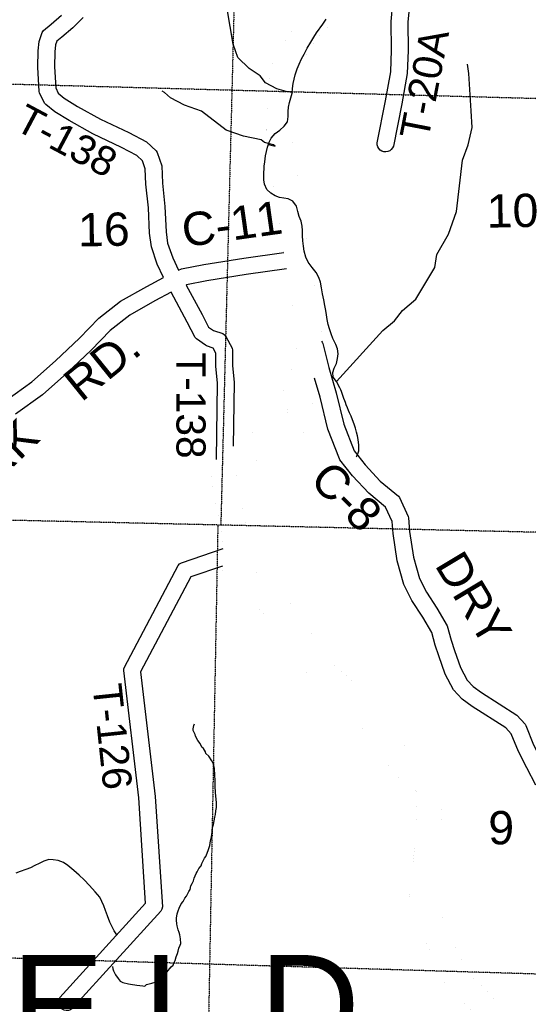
# Model space of a CAD drawing. Header units: feet. Extents: x -155 to 2562643, y -56 to 364810.
# Tile 24 of 121: x 2472362 to 2478476, y 209694 to 221536. Entities that reach past the tile are written whole.
import ezdxf
from ezdxf.enums import TextEntityAlignment as Align

# ---------------------------------------------------------------- set-up
doc = ezdxf.new("R2010")
doc.units = ezdxf.units.FT
doc.header["$MEASUREMENT"] = 0
doc.linetypes.add('HIDDEN2', pattern=[0.1875, 0.125, -0.0625])
doc.linetypes.add('water', pattern=[0])
for name, color, linetype in [('COUNTY-RD', 7, 'Continuous'), ('CR-TEXT', 7, 'Continuous'), ('HTEXT', 3, 'Continuous'), ('SECTION', 8, 'HIDDEN2'), ('SECTION-TEXT', 8, 'Continuous'), ('STATE-RT', 2, 'Continuous'), ('TR-TEXT', 6, 'Continuous'), ('TWP-RD', 6, 'Continuous'), ('WATERWAY', 14, 'water')]:
    doc.layers.add(name, color=color, linetype=linetype)
doc.styles.add('ARIAL', font='arial.ttf')

msp = doc.modelspace()

# ---------------------------------------------------------------- linework, layer by layer
at = {"layer": 'COUNTY-RD'}
for points in [[(2474272.3, 218521.96), (2474307.73, 218537.36), (2474576.33, 218592.05), (2475056.51, 218667.7), (2475538.55, 218736.23)], [(2475570.78, 218538.8), (2475086.14, 218469.9), (2474611.87, 218395.19), (2474368.2, 218345.56)], [(2472209.2, 216964.26), (2472509.11, 217179.77), (2472793.84, 217432.95), (2473081.95, 217703.74), (2473313.31, 217946.58), (2473572.64, 218149.85), (2473888.73, 218328.27), (2474091.99, 218435.42)], [(2474182.67, 218257.13), (2473984.54, 218152.69), (2473684.12, 217983.11), (2473448.11, 217798.12), (2473222.94, 217561.78), (2472928.8, 217285.33), (2472634.26, 217023.42), (2472309.75, 216790.23)], [(2475990.61, 217668.91), (2475999.14, 217656.1), (2476006.02, 217640.61), (2476078.91, 217353.86), (2476166.68, 217047.62), (2476258.64, 216671.88), (2476383.12, 216349.07), (2476516.59, 216181.77), (2476697.33, 215985.87), (2476914.04, 215806.12), (2476927.75, 215788.23), (2477031.92, 215560.85), (2477036.33, 215543.97), (2477049.7, 215380.14), (2477096.22, 215070.81), (2477166.94, 214814.48), (2477251.15, 214649.24), (2477377.17, 214457.05), (2477500.63, 214244.83), (2477548.34, 214073.1), (2477589.67, 213950.23), (2477660.9, 213744.41), (2477742.31, 213591.58), (2477812.12, 213515.94), (2477915.17, 213443.05)], [(2478566.41, 212330.23), (2478456.57, 212539.18), (2478356.66, 212732.98), (2478271.52, 212947.66), (2478207.11, 213017.45), (2477803.27, 213277.23), (2477679.44, 213364.82), (2477577.89, 213474.84), (2477477.02, 213664.21), (2477400.39, 213885.64), (2477357.08, 214014.4), (2477314.81, 214166.5), (2477206.99, 214351.85), (2477077.91, 214548.7), (2476979.54, 214741.74), (2476900.22, 215029.2), (2476850.92, 215357.1), (2476839.13, 215501.48), (2476760.12, 215673.94), (2476559.37, 215840.45), (2476364.73, 216051.43), (2476212.41, 216242.34), (2476204.8, 216255.61), (2476067.42, 216611.88), (2475973.34, 216996.28), (2475907.72, 217225.21)], [(2477915.17, 213443.05), (2478336.77, 213171.85), (2478437.36, 213062.87), (2478447.18, 213047.25), (2478538.94, 212815.87), (2478633.97, 212631.54), (2478743.79, 212422.63), (2478961.79, 212000.29), (2479106.37, 211811.27), (2479233.12, 211582.24), (2479237.95, 211569.91), (2479315.82, 211252.98), (2479362.27, 211012.19), (2479413.2, 210912.78), (2479530.2, 210739.34), (2479615.1, 210542.05), (2479677.15, 210403.69), (2479782.56, 210174.39), (2479908.67, 209920.88), (2480067.82, 209660.75)], [(2472829.87, 209701.41), (2472828.6, 209727.71)]]:
    msp.add_lwpolyline(points, dxfattribs=at)
at = {"layer": 'SECTION'}
for points in [[(2475187.08, 231440.25), (2474779.62, 215457.3)], [(2452781.83, 221294.7), (2485464.94, 220401.26)], [(2485444.37, 215213.45), (2452645.67, 215963.4)], [(2474743.88, 215458.12), (2474442.68, 199398.59)], [(2485395.2, 209851.11), (2452535.94, 210844.87)]]:
    msp.add_lwpolyline(points, dxfattribs=at)
at = {"layer": 'STATE-RT', "color": 2, "linetype": 'Continuous', "const_width": 0.05}
for points in [[(2475990.61, 217668.91), (2475993.66, 217732.28), (2475986.62, 217829.44), (2475970.14, 217907.57), (2475939.63, 218137.88), (2475891.13, 218433.05), (2475851.8, 218682.86), (2475796.97, 219007.75), (2475746.2, 219340.95), (2475698.99, 219680.5), (2475652.62, 219981.83), (2475637.28, 220093.03), (2475632.95, 220210.65), (2475633.28, 220377.04), (2475639.61, 220530.57), (2475661.38, 220764.22), (2475689.07, 220907.8), (2475703.57, 220954.64), (2475741.3, 221016.43), (2475822.76, 221143.58), (2475902.77, 221262.51), (2475963.8, 221342.79), (2476013.35, 221396.23), (2476064.88, 221440.01), (2476151.57, 221502.56), (2476255.18, 221585.03)], [(2475538.55, 218736.23), (2475500.75, 218960.19), (2475449.32, 219297.69), (2475402.15, 219637.02), (2475355.76, 219938.51), (2475338.04, 220066.93), (2475332.93, 220205.43), (2475333.3, 220383.52), (2475340.19, 220550.67), (2475364.04, 220806.64), (2475397.61, 220980.76), (2475428.03, 221079.06), (2475486.94, 221175.53), (2475571.96, 221308.24), (2475658.69, 221437.17), (2475733.84, 221536.01)], [(2474928.44, 216405.36), (2475013.89, 216469.74), (2475124.58, 216555.98), (2475217.72, 216610.83), (2475303.54, 216645.1), (2475427.44, 216694.67), (2475519.94, 216739.19), (2475552.8, 216767.22), (2475566.69, 216786.01), (2475580.36, 216818.55), (2475585.82, 216845.68), (2475584.38, 216853.2), (2475565.56, 216905.54), (2475537.71, 216975.67), (2475527.83, 217064.26), (2475543.82, 217148.15), (2475580.29, 217235.77), (2475621.41, 217319.3), (2475644.87, 217372.83), (2475662.63, 217413.36), (2475674.57, 217478.87), (2475686.83, 217597.45), (2475693.14, 217728.64), (2475688.88, 217787.44), (2475674.24, 217856.85), (2475642.85, 218093.84), (2475594.93, 218385.39), (2475570.78, 218538.8)], [(2475202.63, 214888.96), (2475105.47, 214976.6), (2475102.29, 214981.26), (2475104.96, 215063.32), (2475107.64, 215208.74), (2475099.94, 215342.72), (2475078.8, 215496.65), (2475044.85, 215651.4), (2475010.65, 215767.98), (2474987.41, 215847.5), (2474975.52, 215929.67), (2474971.4, 216024.97), (2474972.5, 216061.23), (2475015.27, 216097.41), (2475106.11, 216163.61), (2475196.35, 216231.6), (2475293.6, 216307.36), (2475350.22, 216340.71), (2475414.88, 216366.52), (2475548.36, 216419.93), (2475685.06, 216485.73), (2475773.6, 216561.24), (2475829.35, 216636.63), (2475868.54, 216729.99), (2475891.56, 216844.22), (2475874.62, 216932.66), (2475846.2, 217011.7), (2475831.39, 217048.97), (2475830.99, 217052.54), (2475832.7, 217061.51), (2475853.61, 217111.75), (2475893.51, 217192.76), (2475907.72, 217225.21)], [(2474807.01, 215177.16), (2474807.48, 215202.9), (2474801.12, 215313.66), (2474783.22, 215444.01), (2474754.05, 215576.94), (2474722.73, 215683.68), (2474693.53, 215783.64), (2474676.46, 215901.63), (2474671.2, 216023.05), (2474676.72, 216203.93), (2474726.19, 216245.79)], [(2475001.67, 214666.2), (2474877.93, 214777.84), (2474799.26, 214893.03), (2474801.56, 214963.86)], [(2478214.76, 209603.81), (2478036.27, 209790.02), (2477898.06, 209936.07), (2477778.04, 210048.83), (2477744.63, 210087.98), (2477715.4, 210133.31), (2477685.05, 210195.52), (2477633.33, 210315.66), (2477554.44, 210497.47), (2477449.05, 210732.86), (2477368.86, 210925.1), (2477354.77, 210966.72), (2477351.67, 211003.08), (2477357.99, 211092.32), (2477380.97, 211281.58), (2477410.15, 211572.92), (2477425.54, 211773.99), (2477433.83, 211943.61), (2477431.62, 212115.82), (2477425.97, 212343.62), (2477385.95, 212432.83), (2477335.47, 212485.09), (2477269.85, 212535.65), (2477182.56, 212594.19), (2477105.33, 212658.09), (2477048.68, 212721.75), (2476943.73, 212870.72), (2476846.45, 213008.69), (2476744.88, 213153.76), (2476614.4, 213321.06), (2476532.4, 213416.75), (2476461.49, 213482.44), (2476357.17, 213590.09), (2476219.32, 213709.6), (2476078.88, 213830.87), (2476021.11, 213899), (2475960.74, 213986.08), (2475903.04, 214088.07), (2475830.11, 214231.76), (2475755.23, 214351.77), (2475675.37, 214451.08), (2475591.25, 214531.45), (2475498.07, 214616.49), (2475343.02, 214758.79), (2475204.14, 214887.57)]]:
    msp.add_lwpolyline(points, dxfattribs=at)
at = {"layer": 'STATE-RT', "color": 2, "linetype": 'Continuous'}
msp.add_lwpolyline([(2477819.03, 209583.12, 0.05, 0.05, 0), (2477686.22, 209723.47, 0.05, 0.05, 0), (2477560.58, 209841.51, 0.05, 0.05, 0), (2477503.39, 209908.52, 0.05, 0.05, 0), (2477453.6, 209985.73, 0.05, 0.05, 0), (2477412.31, 210070.36, 0.05, 0.05, 0), (2477357.95, 210196.64, 0.05, 0.05, 0), (2477279.92, 210376.45, 0.05, 0.05, 0), (2477173.65, 210613.8, 0.05, 0.05, 0), (2477088.02, 210819.12, 0.05, 0.05, 0), (2477058.95, 210904.98, 0.05, 0.05, 0), (2477050.77, 211000.92, 0.05, 0.05, 0), (2477059.27, 211121, 0.05, 0.05, 0), (2477082.77, 211314.62, 0.05, 0.05, 0), (2477111.29, 211599.32, 0.05, 0.05, 0), (2477126.1, 211792.77, 0.05, 0.05, 0), (2477133.73, 211949.01, 0.05, 0.05, 0), (2477131.66, 212110.18, 0.05, 0.05, 0), (2477127.79, 212266.39, 0.05, 0.05, 0), (2477094.57, 212291.99, 0.05, 0.05, 0), (2477002.94, 212353.43, 0.05, 0.05, 0), (2476896.45, 212441.55, 0.05, 0.05, 0), (2476813.24, 212535.05, 0.05, 0.05, 0), (2476698.51, 212697.9, 0.05, 0.05, 0), (2476600.99, 212836.21, 0.05, 0.05, 0), (2476503.56, 212975.36, 0.05, 0.05, 0), (2476382.1, 213131.1, 0.05, 0.05, 0), (2476315.84, 213208.43, 0.05, 0.05, 0), (2476251.69, 213267.86, 0.05, 0.05, 0), (2476150.81, 213371.95, 0.05, 0.05, 0), (2476023.02, 213482.74, 0.05, 0.05, 0), (2475865.16, 213619.05, 0.05, 0.05, 0), (2475782.87, 213716.1, 0.05, 0.05, 0), (2475706.38, 213826.42, 0.05, 0.05, 0), (2475638.6, 213946.25, 0.05, 0.05, 0), (2475568.59, 214084.18, 0.05, 0.05, 0), (2475510.21, 214177.75, 0.05, 0.05, 0), (2475453.91, 214247.74, 0.05, 0.05, 0), (2475386.47, 214312.17, 0.05, 0.05, 0), (2475295.53, 214395.19, 0.05, 0.05, 0), (2475139.6, 214538.29, 0.05, 0.05, 0), (2475000.16, 214667.59, 0.05, 0.05, 0)], format="xyseb", dxfattribs=at)
at = {"layer": 'TWP-RD'}
for points in [[(2476658.45, 220053.97), (2476758.08, 220559.05), (2476821.85, 220910.33), (2476830.07, 221167.72), (2476829.57, 221514.59), (2476847.59, 221737.08), (2476885.94, 221927.19), (2476891.32, 221941.75), (2477025.7, 222182.65), (2477270.04, 222449.42)], [(2477456.68, 222362.6), (2477449.22, 222348.94), (2477188.98, 222064.81), (2477077.37, 221864.73), (2477045.99, 221709.14), (2477029.59, 221506.65), (2477030.07, 221164.66), (2477021.27, 220889.16), (2476954.6, 220521.84), (2476854.67, 220015.27), (2476844.4, 219993.25), (2476829.18, 219974.35), (2476809.86, 219959.63), (2476787.57, 219949.96), (2476763.64, 219945.91), (2476739.41, 219947.7), (2476716.32, 219955.24), (2476695.72, 219968.08), (2476678.78, 219985.48), (2476666.5, 220006.43), (2476659.59, 220029.71)], [(2474091.99, 218435.42), (2474016.35, 218593.9), (2473944.79, 218802.19), (2473922.98, 218968.29), (2473908.97, 219273.78), (2473879.33, 219555.86), (2473871.26, 219740.89), (2473838.32, 219838.61), (2473769.72, 219901.42), (2473583.9, 219999.89), (2473241.24, 220162.07), (2472956.6, 220321.37), (2472782.77, 220429.47), (2472674.5, 220514.91), (2472660.14, 220532.9), (2472601.8, 220655.4), (2472597, 220673.91), (2472578.51, 220966.18), (2472584.26, 221162.18), (2472594.36, 221273.4), (2472631.57, 221382.32), (2472647.27, 221405.08), (2472738.61, 221480.79), (2472866.19, 221588.29)], [(2473126.88, 221561.4), (2473000.04, 221439.54), (2472866.87, 221327.33), (2472807.25, 221277.91), (2472791.38, 221231.44), (2472784, 221150.19), (2472778.69, 220969.57), (2472794.78, 220715.33), (2472825.74, 220650.33), (2472897.88, 220593.41), (2473058.3, 220493.65), (2473332.96, 220339.93), (2473673.55, 220178.73), (2473885.94, 220066.18), (2474001.73, 219960.16), (2474015.56, 219938.93), (2474069.84, 219777.91), (2474078.87, 219570.68), (2474108.49, 219288.82), (2474122.38, 218985.93), (2474140.47, 218848.16), (2474201.77, 218669.72), (2474272.3, 218521.96)], [(2476659.59, 220029.71), (2476658.45, 220053.97)], [(2474726.19, 216245.79), (2474739.04, 217165.26), (2474718.43, 217369.03), (2474719.95, 217526.04), (2474688.64, 217586.82), (2474608.4, 217612.94), (2474595.13, 217619.56), (2474486.27, 217695.71), (2474470.14, 217714.26), (2474376.97, 217897.2), (2474182.67, 218257.13)], [(2474368.2, 218345.56), (2474363.35, 218343.45), (2474554.11, 217990.09), (2474631.45, 217838.23), (2474691.51, 217796.22), (2474802.1, 217760.21), (2474824.07, 217745.98), (2474841.62, 217726.59), (2474914.66, 217584.79), (2474920.29, 217561.06), (2474918.53, 217378.15), (2474939.18, 217173.96), (2474928.44, 216405.36)], [(2472828.6, 209727.71), (2472834.19, 209753.45), (2472846.24, 209776.85), (2473874.33, 210908.84), (2473792.29, 212176.17), (2473612.49, 213709.72), (2473614.2, 213729.84), (2473619.89, 213749.2), (2474267.82, 214972.76), (2474284.81, 214991.44), (2474305.9, 215005.3), (2474807.01, 215177.16)], [(2474801.56, 214963.86), (2474420.15, 214833.05), (2473815.94, 213692.05), (2473991.53, 212194.29), (2474077.52, 210866.03), (2474072.1, 210839.68), (2474059.93, 210815.72), (2472994.29, 209642.39), (2472972.16, 209628.15), (2472947.08, 209620.12), (2472920.78, 209618.85), (2472895.04, 209624.44), (2472871.64, 209636.49), (2472852.14, 209654.2), (2472837.9, 209676.33), (2472829.87, 209701.41)]]:
    msp.add_lwpolyline(points, dxfattribs=at)
at = {"layer": 'WATERWAY'}
for points in [[(2475636.42, 220658.92), (2475563.37, 220671.53), (2475454.29, 220702.13), (2475315.88, 220775.97), (2475253.28, 220860.32), (2475122.45, 220948.47), (2474986.25, 221082.65), (2474927.5, 221239.44), (2474856.68, 221667.05), (2474830.19, 221816.86), (2474748.05, 222019.09), (2474430.22, 222400.49), (2474375.59, 222553.39), (2474184.31, 222788.24), (2474063.88, 223065.57), (2473853.19, 223683.48), (2473669.22, 223874.37), (2473473.05, 224139.19), (2473470.78, 224144.43)], [(2476168.63, 217184.57), (2476131.81, 217236.52), (2476127.31, 217290.68), (2476142.87, 217345), (2476168.44, 217401.42), (2476183.96, 217459.77), (2476191.46, 217518.04), (2476182.89, 217578.18), (2476162.37, 217630.19), (2476127.62, 217702.15), (2476107.08, 217756.17), (2476084.48, 217816.19), (2476069.95, 217870.26), (2476057.38, 217930.37), (2476048.87, 217984.49), (2476042.38, 218036.62), (2476031.81, 218096.75), (2476019.16, 218164.88), (2476002.47, 218237), (2475989.77, 218311.15), (2475977.12, 218379.29), (2475958.57, 218435.33), (2475927.94, 218495.28), (2475877.24, 218557.07), (2475830.53, 218620.9), (2475799.91, 218680.85), (2475781.23, 218750.94), (2475772.66, 218811.09), (2475766.07, 218875.26), (2475763.52, 218935.45), (2475762.95, 218999.68), (2475758.45, 219053.83), (2475743.88, 219111.92), (2475723.32, 219167.94), (2475704.73, 219228), (2475688.09, 219294.09), (2475647.44, 219353.96), (2475591.05, 219379.57), (2475536.8, 219389.14), (2475484.57, 219398.73), (2475434.26, 219416.36), (2475381.81, 219450.03), (2475331.29, 219491.75), (2475306.63, 219557.78), (2475296.15, 219607.86), (2475295.64, 219664.06), (2475302.69, 219772.51), (2475310.23, 219826.77), (2475317.6, 219899.09), (2475327.18, 219949.35), (2475340.73, 220003.66), (2475360.26, 220062.04), (2475385.89, 220112.44), (2475431.53, 220167.03), (2475487.33, 220207.65), (2475541.06, 220254.27), (2475582.69, 220308.83), (2475588.13, 220373.1), (2475589.6, 220433.33), (2475595.15, 220485.56), (2475604.71, 220537.83), (2475622.23, 220596.19), (2475635.77, 220652.51), (2475641.3, 220706.75), (2475648.76, 220769.04), (2475660.33, 220821.32), (2475673.9, 220873.63), (2475699.34, 220944.1), (2475720.88, 221002.49), (2475750.4, 221064.97), (2475779.98, 221121.42), (2475819.45, 221194.02), (2475862.94, 221264.64), (2475898.48, 221327.17), (2475930.12, 221377.62), (2476005.4, 221482.64), (2476044.97, 221543.2)], [(2476168.63, 217184.57), (2476726.63, 217796.46), (2476869.32, 217915.61), (2476961.85, 218037.15), (2477126.07, 218173.08), (2477351.1, 218554.07), (2477376.46, 218711.59), (2477517.38, 218957.25), (2477611.5, 219227.5), (2477685.27, 219844.63), (2477753.88, 220029.68), (2477799.7, 220240.1), (2477789.73, 220440.67), (2477762.4, 220887.77), (2477746.01, 221002.48)], [(2475351.26, 220035.14), (2475434.7, 220014.44), (2475414.21, 220029.84), (2475303.13, 220060.38), (2475266.21, 220089.31), (2475052.47, 220136.59), (2474844.07, 220206.15), (2474548.79, 220435.6), (2474344.34, 220507.29), (2474173.43, 220596.15), (2474101.48, 220658.09), (2474074.93, 220675.3)], [(2476410.44, 216278.45), (2476415.81, 216286.33), (2476431.65, 216326.75), (2476437.53, 216350.98), (2476439.3, 216387.27), (2476439.07, 216423.54), (2476436.87, 216451.73), (2476430.6, 216487.96), (2476424.27, 216532.25), (2476409.9, 216576.48), (2476397.52, 216622.73), (2476381.11, 216670.98), (2476362.66, 216723.24), (2476346.29, 216765.43), (2476327.9, 216807.62), (2476315.66, 216833.72), (2476303.38, 216865.88), (2476287.03, 216904.04), (2476276.8, 216930.17), (2476268.62, 216950.26), (2476260.39, 216978.41), (2476252.17, 217004.55), (2476243.98, 217026.65), (2476231.67, 217062.83), (2476221.46, 217084.93), (2476211.24, 217109.03), (2476168.63, 217184.57), (2476168.99, 217184.22)], [(2473478.3, 210147.52), (2473483.06, 210120.04), (2473491.27, 210095.95), (2473503.51, 210071.88), (2473513.72, 210049.81), (2473546.23, 210005.75), (2473568.59, 209973.69), (2473602.93, 209957.8), (2473671.52, 209940.11), (2473695.71, 209936.23), (2473768.31, 209922.59), (2473840.86, 209914.97), (2473865.04, 209913.11), (2473887.07, 209933.36), (2473951.43, 209947.83), (2474003.69, 209964.24), (2474037.75, 209992.61), (2474047.69, 210012.79), (2474073.79, 210025.02), (2474099.94, 210031.21), (2474107.81, 210059.42), (2474129.84, 210079.67), (2474181.79, 210144.36), (2474205.84, 210162.62), (2474217.71, 210196.89), (2474229.65, 210219.09), (2474241.45, 210263.42), (2474257.3, 210305.77), (2474267.2, 210331.98), (2474277.03, 210370.26), (2474292.91, 210406.57), (2474298.82, 210426.73), (2474294.45, 210481.02), (2474286.07, 210531.27), (2474277.85, 210557.37), (2474267.57, 210589.5), (2474255.19, 210635.69), (2474251.01, 210659.81), (2474246.69, 210706.06), (2474248.56, 210728.2), (2474254.27, 210780.54), (2474266.11, 210818.84), (2474280.01, 210849.1), (2474301.83, 210901.54), (2474327.82, 210931.87), (2474347.72, 210970.22), (2474367.71, 210994.48), (2474395.54, 211050.98), (2474409.5, 211073.19), (2474421.3, 211117.52), (2474437.23, 211145.79), (2474451.11, 211180.07), (2474460.99, 211210.31), (2474482.79, 211266.77), (2474496.76, 211286.97), (2474516.64, 211327.33), (2474542.62, 211359.67), (2474550.5, 211385.88), (2474584.33, 211450.46), (2474600.32, 211470.67), (2474606.22, 211492.84), (2474626.04, 211543.25), (2474633.92, 211569.46), (2474645.8, 211601.72), (2474651.67, 211629.92), (2474657.51, 211660.13), (2474669.29, 211708.49), (2474673.14, 211736.67), (2474674.99, 211762.84), (2474676.81, 211793.03), (2474682.59, 211833.3), (2474690.51, 211855.48), (2474708.07, 211944.1), (2474713.89, 211978.34), (2474719.65, 212022.64), (2474727.48, 212058.9), (2474727.32, 212083.04), (2474729.09, 212121.27), (2474716.28, 212235.87), (2474714.14, 212255.98), (2474711.84, 212300.22), (2474711.47, 212358.56), (2474706.68, 212477.23), (2474702.51, 212499.34), (2474702.32, 212529.51), (2474689.87, 212587.78), (2474673.54, 212621.89), (2474636.93, 212678), (2474600.46, 212711.98), (2474594.29, 212732.06), (2474569.87, 212770.14), (2474549.62, 212788.12), (2474533.24, 212830.27), (2474502.78, 212868.31), (2474476.28, 212918.45), (2474470.1, 212940.54), (2474445.63, 212986.67), (2474445.49, 213008.8), (2474445.49, 213008.8), (2474457.35, 213045.08), (2474463.26, 213065.24)], [(2473531.15, 210529.3), (2473497.51, 210578.99), (2473446.48, 210683.21), (2473415.76, 210759.41), (2473395.21, 210821.6), (2473374.69, 210879.76), (2473350.19, 210929.87), (2473323.67, 210981.98), (2473270.88, 211048.02), (2473199.91, 211124.01), (2473137.05, 211192), (2473078.3, 211245.95), (2473011.48, 211303.88), (2472940.63, 211361.79), (2472890.06, 211397.7), (2472825.47, 211423.49), (2472765.01, 211433.22), (2472710.64, 211434.95), (2472650.39, 211414.55), (2472596.21, 211388.14), (2472544.05, 211361.75), (2472489.87, 211335.35), (2472435.66, 211314.98), (2472369.37, 211292.53), (2472315.16, 211272.16)]]:
    msp.add_lwpolyline(points, dxfattribs=at)

# ---------------------------------------------------------------- texts
at = {"layer": 'CR-TEXT', "style": 'ARIAL'}
for s, rotation, p in [('C-11', 8, (2474357.8, 218679.92)), ('RD.', 39, (2473178.62, 216835.27)), ('FORK', 44, (2471590.83, 215317.53)), ('C-8', 315, (2475747.14, 215895.45)), ('DRY', 301, (2477241.53, 214914.75))]:
    msp.add_text(s, height=400, rotation=rotation, dxfattribs=at).set_placement(p, align=Align.BOTTOM_LEFT)
at = {"layer": 'HTEXT', "style": 'ARIAL'}
msp.add_text('S M I T H F I E L D', height=1200, dxfattribs=at).set_placement((2469373.79, 209687.3), align=Align.MIDDLE_CENTER)
at = {"layer": 'SECTION-TEXT', "style": 'ARIAL'}
for s, p in [('10', (2478291.98, 218919.44)), ('16', (2473378.72, 218693.19))]:
    msp.add_text(s, height=400, rotation=1, dxfattribs=at).set_placement(p, align=Align.BOTTOM_CENTER)
msp.add_text('9', height=400, dxfattribs=at).set_placement((2478149.95, 211497.86), align=Align.BOTTOM_CENTER)
at = {"layer": 'TR-TEXT', "style": 'ARIAL'}
for s, rotation, p in [('T-20A', 79, (2477374.58, 220056.66)), ('T-138', 332, (2472231.84, 220132.57)), ('T-138', 270, (2474141.38, 217534.1)), ('T-126', 276, (2473132.26, 213519.59))]:
    msp.add_text(s, height=350, rotation=rotation, dxfattribs=at).set_placement(p, align=Align.BOTTOM_LEFT)

doc.saveas('drawing.dxf')
